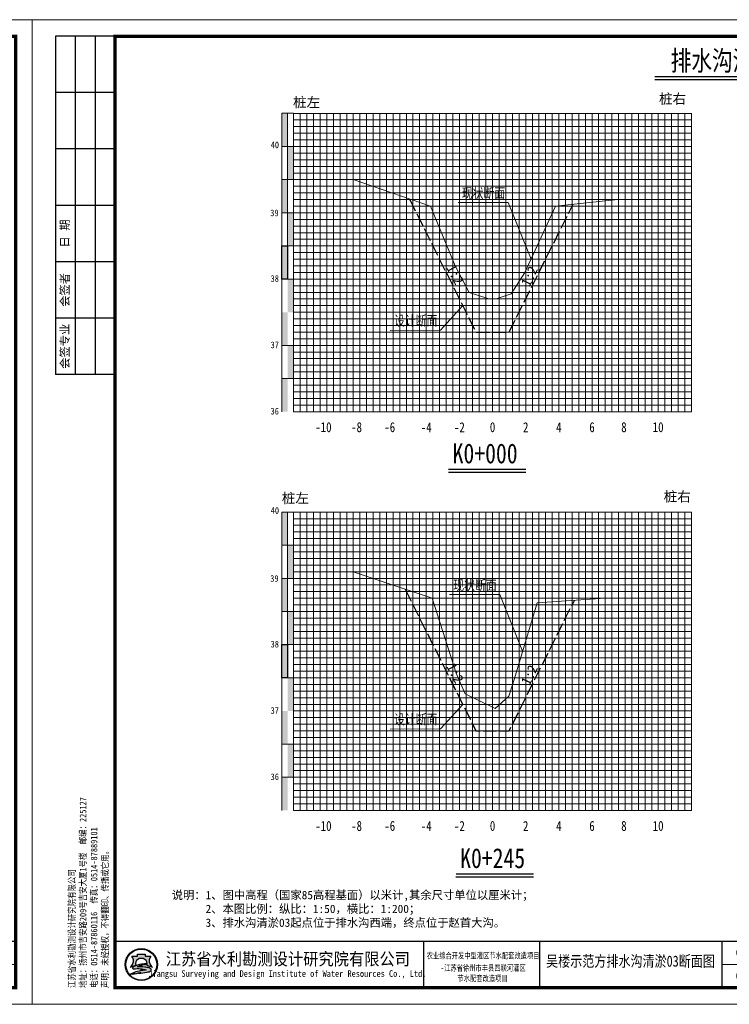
# Model space of a CAD drawing. Extents: x 464172 to 473094, y 3847158 to 3855433.
# Tile 67 of 98: x 470307 to 470521, y 3848345 to 3848642. Entities that reach past the tile are written whole.
import ezdxf
from ezdxf.enums import TextEntityAlignment as Align

# ---------------------------------------------------------------- set-up
doc = ezdxf.new("R2010")
doc.units = 0
doc.linetypes.add('4415', pattern=[5, 4, -1])
doc.layers.get('0').update_dxf_attribs({"linetype": 'CONTINUOUS'})
for name, color, linetype, lineweight in [('2', 61, 'CONTINUOUS', 30), ('3', 8, 'CONTINUOUS', 5), ('文字', 7, 'CONTINUOUS', 15)]:
    doc.layers.add(name, color=color, linetype=linetype, lineweight=lineweight)
for name, color, linetype in [('DIMTEX', 7, 'CONTINUOUS'), ('DMX', 1, 'CONTINUOUS'), ('断面', 7, 'CONTINUOUS')]:
    doc.layers.add(name, color=color, linetype=linetype)
doc.styles.add('-仿宋_GB2312', font='FangSong_GB2312.ttf')
doc.styles.add('LYJFS', font='times.ttf', dxfattribs={"width": 0.7})
doc.styles.add('STYLE2', font='txt', dxfattribs={"width": 0.8})
doc.styles.add('仿宋', font='FangSong_GB2312.ttf', dxfattribs={"width": 0.8})
doc.styles.add('仿宋体', font='FangSong_GB2312.ttf', dxfattribs={"width": 0.8})
doc.styles.add('宋体', font='txt')
doc.styles.add('等线体', font='simhei.ttf')

# ---------------------------------------------------------------- blocks, each defined once
blk = doc.blocks.new('TK')
h = blk.add_hatch(color=152)
h.dxf.hatch_style = 1
h.paths.add_polyline_path([(37.76634519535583, 12, 1), (28.08865389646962, 12, 1)])
h.paths.add_polyline_path([(37.60348109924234, 12, 1), (28.2515179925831, 12, 1)], flags=16)
h = blk.add_hatch(color=152)
h.dxf.hatch_style = 1
edge = h.paths.add_edge_path()
edge.add_arc((34.80941884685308, 9.57513306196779), 1.461698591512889, 43.31770961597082, 70.37003522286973)
edge.add_arc((33.42980450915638, 5.707128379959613), 5.568375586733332, 70.37003522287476, 84.52854590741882)
edge.add_arc((32.84297213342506, -0.4193509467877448), 11.72289597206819, 84.5285459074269, 95.17746754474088)
edge.add_arc((32.98455917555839, 9.871856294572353), 1.831337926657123, 111.7965680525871, 130.9174013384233, ccw=False)
edge.add_arc((34.88031159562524, 5.13131362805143), 6.936886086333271, 98.84274785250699, 111.79656805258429, ccw=False)
edge.add_arc((35.94667124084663, -1.723120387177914), 13.873772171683, 95.21036804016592, 98.84274785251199, ccw=False)
edge.add_ellipse((32.92749954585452, 12.29239219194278), major_axis=(-1.773815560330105, 0), ratio=0.8776980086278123, start_angle=172.6538623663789, end_angle=176.9129867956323)
edge.add_arc((34.51986391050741, 1.961408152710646), 10.24870363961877, 88.99992913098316, 98.52267106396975)
edge.add_arc((34.12653419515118, 4.586133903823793), 7.594670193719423, 98.5226710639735, 116.8491039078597)
edge.add_arc((31.25213164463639, 10.26438648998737), 1.230336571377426, 116.8491039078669, 139.2900683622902)
edge.add_arc((30.4676556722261, 10.93937889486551), 0.1954369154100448, 139.2900683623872, 263.050638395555)
edge.add_arc((30.65080526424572, 12.44199033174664), 1.70916902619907, 263.0506383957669, 272.136251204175)
edge.add_arc((31.81845295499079, -18.86063964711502), 29.61523112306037, 88.46268833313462, 92.13625120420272, ccw=False)
edge.add_arc((32.47617160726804, 5.646726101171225), 5.099041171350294, 68.07113774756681, 88.46268833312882, ccw=False)
edge.add_arc((36.58583429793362, -10.91731876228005), 21.4080615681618, 95.91294384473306, 98.79521578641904)
edge.add_arc((35.21854840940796, -2.080308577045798), 12.46590188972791, 98.79521578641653, 117.8496747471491)
edge.add_arc((93.71745628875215, -228.4932874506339), 245.9934265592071, 104.7703900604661, 105.15790668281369, ccw=False)
edge.add_line((31.00239690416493, 9.371353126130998), (30.1988762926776, 9.045501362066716))
edge.add_arc((51.56004769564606, -88.12407086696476), 99.48982566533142, 100.90627282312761, 102.39834375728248, ccw=False)
edge.add_line((32.73627937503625, 9.568770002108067), (32.12568198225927, 9.380185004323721))
edge.add_arc((29.81630978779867, 37.97211086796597), 28.68503833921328, 274.6177604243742, 279.6944367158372)
edge.add_arc((33.87653895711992, 14.20489681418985), 4.573507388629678, 279.694436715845, 287.6119267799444)
edge.add_arc((34.76080719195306, 11.41934212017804), 1.650966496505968, 287.6119267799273, 311.5140981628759)
edge.add_arc((35.67269695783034, 10.38914913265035), 0.2751610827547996, 311.5140981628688, 403.3177096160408)
edge = h.paths.add_edge_path()
edge.add_arc((37.34861352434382, 13.13700107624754), 2.066422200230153, 138.9741968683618, 204.1180883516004, ccw=False)
edge.add_line((35.78967558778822, 14.49339822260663), (34.09257231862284, 14.49339822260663))
edge.add_line((34.09257231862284, 14.49339822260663), (34.09257231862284, 15.08006279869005))
edge.add_line((34.09257231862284, 15.08006279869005), (31.76242677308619, 15.08006279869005))
edge.add_line((31.76242677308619, 15.08006279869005), (31.76242677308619, 14.49339822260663))
edge.add_line((31.76242677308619, 14.49339822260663), (30.06532350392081, 14.49339822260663))
edge.add_arc((28.50638556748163, 13.13700107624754), 2.066422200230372, -24.118088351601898, 41.0258031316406, ccw=False)
edge.add_arc((26.96985351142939, 13.82490731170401), 3.749914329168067, 314.34412131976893, 335.8819116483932, ccw=False)
edge.add_arc((28.92445619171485, 14.17747440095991), 3.106664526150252, 282.3877277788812, 290.1465811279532)
edge.add_arc((25.86021252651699, 22.52986678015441), 12.00340818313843, 290.1465811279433, 296.6495194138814)
edge.add_ellipse((32.92749954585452, 12.29239219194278), major_axis=(-1.773815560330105, 0), ratio=0.8776980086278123, start_angle=176.9129867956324, end_angle=378.37473811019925, ccw=False)
edge.add_ellipse((32.92749954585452, 12.29239219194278), major_axis=(-1.773815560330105, 0), ratio=0.8776980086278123, start_angle=172.653862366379, end_angle=176.9129867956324, ccw=False)
edge.add_ellipse((32.92749954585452, 12.29239219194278), major_axis=(-1.773815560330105, 0), ratio=0.8776980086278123, start_angle=161.6252618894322, end_angle=172.653862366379, ccw=False)
edge.add_arc((39.99478656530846, 22.52986678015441), 12.00340818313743, 243.3504805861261, 249.853418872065)
edge.add_arc((36.93054290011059, 14.17747440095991), 3.106664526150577, 249.8534188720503, 257.61227222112)
edge.add_arc((38.88514558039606, 13.82490731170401), 3.74991432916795, 204.1180883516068, 225.6558786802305, ccw=False)
at = {"lineweight": 0}
for p, q in [((0, 0), (0, 297)), ((0, 297), (420, 297)), ((420, 297), (420, 0)), ((415, 12), (208, 12)), ((420, 0), (0, 0))]:
    blk.add_line(p, q, dxfattribs=at)
for p, q in [((25, 292), (7, 292)), ((7, 292), (7, 190)), ((13, 292), (13, 190)), ((19, 292), (19, 190)), ((25, 275), (7, 275)), ((25, 258), (7, 258)), ((25, 241), (7, 241)), ((25, 224), (7, 224)), ((25, 207), (7, 207)), ((25, 190), (7, 190)), ((118, 19), (118, 5)), ((153, 19), (153, 5)), ((208, 19), (208, 5)), ((234, 19), (234, 5)), ((253, 19), (253, 5)), ((272, 19), (272, 5)), ((291, 19), (291, 5)), ((310, 19), (310, 5)), ((329, 19), (329, 5)), ((348, 19), (348, 5)), ((366, 19), (366, 5)), ((383, 12), (383, 5))]:
    blk.add_line(p, q)
at = {"lineweight": 0, "const_width": 1}
blk.add_lwpolyline([(25, 292), (415, 292), (415, 5), (25, 5)], close=True, dxfattribs=at)
at = {"lineweight": 0, "const_width": 0.4}
blk.add_lwpolyline([(415, 19), (25, 19)], dxfattribs=at)
at = {"color": 152}
for points in [[(31.24412181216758, 11.80161767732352, -0.02838203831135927), (29.99446309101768, 11.26089254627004, -0.03386732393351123), (29.59091690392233, 11.14313846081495, 0.09425397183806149), (30.39241989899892, 12.29262248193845, 0.2921547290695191), (30.06532350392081, 14.49339822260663), (31.76242677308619, 14.49339822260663), (31.76242677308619, 15.08006279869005), (34.09257231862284, 15.08006279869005), (34.09257231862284, 14.49339822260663), (35.78967558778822, 14.49339822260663, 0.29215472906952), (35.46257919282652, 12.29262248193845, 0.09425397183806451), (36.2640821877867, 11.14313846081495, -0.03386732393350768), (35.86053600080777, 11.26089254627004, -0.02838203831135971), (34.61087727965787, 11.80161767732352)], [(34.69874112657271, 12.20855064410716, 0.04157472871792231), (33.0009984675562, 12.09693843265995, 0.08013502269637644), (30.6964595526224, 11.36209164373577, 0.09823132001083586), (30.31951032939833, 11.06684867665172, 0.599439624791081), (30.44400935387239, 10.74537776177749, 0.03966424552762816), (30.71451621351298, 10.73400916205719, -0.01603031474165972), (32.61296833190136, 10.7439319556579, -0.08921046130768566), (34.38043466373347, 10.37684270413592, 0.01257694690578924), (33.31247064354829, 10.23900867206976, 0.08333285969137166), (29.39506013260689, 8.941746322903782, -0.001690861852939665), (31.00239690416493, 9.371353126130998), (30.1988762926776, 9.045501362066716, -0.006510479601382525), (32.73627937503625, 9.568770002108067), (32.12568198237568, 9.380185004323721, 0.02215480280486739), (34.64668864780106, 9.696699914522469, 0.03456031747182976), (35.26033732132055, 9.845760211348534, 0.1046726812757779), (35.85507491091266, 10.18311053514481, 0.4234638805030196), (35.87289335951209, 10.57792154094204, 0.1185893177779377), (35.30046801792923, 10.95188049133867, 0.06185687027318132), (33.96074808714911, 11.25013348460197, 0.04649815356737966), (31.78508714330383, 11.25571519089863, -0.08362449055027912), (32.30456102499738, 11.57226833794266, -0.05658197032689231), (33.81395195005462, 11.9857476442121, -0.01585057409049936), (34.68675527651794, 12.09332510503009)]]:
    blk.add_lwpolyline(points, format="xyb", dxfattribs=at)
for radius in [4.838845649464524, 4.675981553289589]:
    blk.add_circle((32.92749954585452, 12), radius, dxfattribs=at)
blk.add_arc((34.88031159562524, 5.13131362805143), 6.936886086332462, 98.84274785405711, 111.7965680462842, dxfattribs=at)
for start_param, end_param in [(2.820892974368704, 6.603884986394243), (3.013378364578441, 3.087714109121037)]:
    blk.add_ellipse((32.92749954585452, 12.29239219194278), major_axis=(-1.773815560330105, 0), ratio=0.8776980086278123, start_param=start_param, end_param=end_param, dxfattribs=at)
at = {"style": '宋体'}
for s, height, width, p in [('江苏省水利勘测设计研究院有限公司', 3.75, 0.9, (77.12731924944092, 13.75084589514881)), ('农业综合开发中型灌区节水配套改造项目', 1.8, 0.75, (136, 14.74047347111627)), ('-江苏省徐州市丰县四联河灌区', 1.8, 0.75, (136, 11.02926161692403)), ('Jiangsu Surveying and Design Institute of Water Resources Co., Ltd.', 2, 0.8, (76.9551912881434, 9.01340379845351)), ('节水配套改造项目', 1.8, 0.75, (135.8399052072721, 7.880905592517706))]:
    blk.add_text(s, height=height, dxfattribs=dict(at, width=width)).set_placement(p, align=Align.MIDDLE)
at = {"style": 'LYJFS'}
for s, p in [('（阶段）', (216.8339300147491, 15.5)), ('（专业）', (216.8339300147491, 8.5))]:
    blk.add_text(s, height=2.5, dxfattribs=at).set_placement(p, align=Align.MIDDLE_CENTER)
at = {"style": '仿宋'}
blk.add_text('2018.05', height=2.5, dxfattribs=at).set_placement((357, 8.5), align=Align.MIDDLE)
at = {"rotation": 90}
for s, insert, char_height, attachment_point, style in [('日 期', (10, 232.5), 2.5, 5, '宋体'), ('会签者', (10, 215.5), 2.5, 5, '宋体'), ('会签专业', (10, 198.5), 2.5, 5, '宋体'), ('江苏省水利勘测设计研究院有限公司\\P地址：扬州市吉安路209号吉安大厦1号楼  邮编：225127\\P电话：0514-87860116  传真：0514-87889101\\P声明：未经授权，不得翻印、传播或它用。', (23.29513194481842, 4.918324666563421), 2, 7, '仿宋')]:
    blk.add_mtext(s, dxfattribs=dict(at, insert=insert, char_height=char_height, attachment_point=attachment_point, style=style))
at = {"char_height": 2.5, "attachment_point": 5, "style": '宋体'}
for s, insert in [('设计', (227.4021536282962, 15.5)), ('批 准', (243.5, 15.5)), ('核 定', (262.4375, 15.47222222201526)), ('审 查', (281.4305555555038, 15.47328627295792)), ('校 核', (300.4652777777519, 15.54328155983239)), ('设 计', (319.4722222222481, 15.59333057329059)), ('制 图', (338.4166666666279, 15.4779241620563)), ('日 期', (357, 15.5)), ('甲级设计证书编号A132012666', (390.5, 15.5)), ('部分', (227.4021536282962, 8.5)), ('图 号', (374.5, 8.5))]:
    blk.add_mtext(s, dxfattribs=dict(at, insert=insert))

msp = doc.modelspace()

# ---------------------------------------------------------------- hatches: boundary and pattern name
at = {"linetype": 'Continuous'}
for points in [[(470386.4011661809, 3848614.187775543), (470388.201166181, 3848614.187775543), (470388.201166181, 3848604.187775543), (470386.4011661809, 3848604.187775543)], [(470388.201166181, 3848604.187775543), (470390.001166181, 3848604.187775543), (470390.001166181, 3848594.187775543), (470388.201166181, 3848594.187775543)], [(470386.4011661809, 3848594.187775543), (470388.201166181, 3848594.187775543), (470388.201166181, 3848584.187775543), (470386.4011661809, 3848584.187775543)], [(470388.201166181, 3848584.187775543), (470390.001166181, 3848584.187775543), (470390.001166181, 3848574.187775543), (470388.201166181, 3848574.187775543)], [(470386.4011661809, 3848574.187775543), (470388.201166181, 3848574.187775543), (470388.201166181, 3848564.187775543), (470386.4011661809, 3848564.187775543)], [(470388.201166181, 3848564.187775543), (470390.001166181, 3848564.187775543), (470390.001166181, 3848554.187775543), (470388.201166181, 3848554.187775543)], [(470386.4011661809, 3848554.187775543), (470388.201166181, 3848554.187775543), (470388.201166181, 3848544.187775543), (470386.4011661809, 3848544.187775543)], [(470388.2075269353, 3848544.212500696), (470390.0075269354, 3848544.212500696), (470390.0075269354, 3848534.212500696), (470388.2075269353, 3848534.212500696)], [(470386.4011661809, 3848534.183711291), (470388.201166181, 3848534.183711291), (470388.201166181, 3848524.183711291), (470386.4011661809, 3848524.183711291)], [(470386.4011661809, 3848493.908449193), (470388.201166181, 3848493.908449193), (470388.201166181, 3848483.908449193), (470386.4011661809, 3848483.908449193)], [(470388.201166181, 3848483.908449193), (470390.001166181, 3848483.908449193), (470390.001166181, 3848473.908449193), (470388.201166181, 3848473.908449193)], [(470386.4011661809, 3848473.908449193), (470388.201166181, 3848473.908449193), (470388.201166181, 3848463.908449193), (470386.4011661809, 3848463.908449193)], [(470388.201166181, 3848463.908449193), (470390.001166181, 3848463.908449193), (470390.001166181, 3848453.908449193), (470388.201166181, 3848453.908449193)], [(470386.4011661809, 3848453.908449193), (470388.201166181, 3848453.908449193), (470388.201166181, 3848443.908449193), (470386.4011661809, 3848443.908449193)], [(470388.201166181, 3848443.908449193), (470390.001166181, 3848443.908449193), (470390.001166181, 3848433.908449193), (470388.201166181, 3848433.908449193)], [(470386.4011661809, 3848433.908449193), (470388.201166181, 3848433.908449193), (470388.201166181, 3848423.908449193), (470386.4011661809, 3848423.908449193)], [(470388.2075269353, 3848423.933174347), (470390.0075269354, 3848423.933174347), (470390.0075269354, 3848413.933174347), (470388.2075269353, 3848413.933174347)], [(470386.4011661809, 3848413.904384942), (470388.201166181, 3848413.904384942), (470388.201166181, 3848403.904384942), (470386.4011661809, 3848403.904384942)]]:
    msp.add_hatch(color=7, dxfattribs=at).paths.add_polyline_path(points)

# ---------------------------------------------------------------- linework, layer by layer
at = {"color": 1, "linetype": '4415', "lineweight": 30, "flags": 128}
for points in [[(470424.900632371, 3848588.388843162), (470445.0011661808, 3848548.187775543), (470455.0011661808, 3848548.187775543), (470474.2828593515, 3848586.751161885)], [(470423.6313365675, 3848470.64810842), (470445.0011661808, 3848427.908449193), (470455.0011661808, 3848427.908449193), (470474.6824788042, 3848467.27107444)]]:
    msp.add_lwpolyline(points, dxfattribs=at)
at = {"linetype": 'Continuous', "lineweight": 20, "flags": 128}
for points in [[(470461.613856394, 3848570.187775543), (470454.7302777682, 3848587.299298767), (470439.5788880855, 3848587.272986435)], [(470441.0033298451, 3848556.183448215), (470434.2547611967, 3848548.753533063), (470419.103371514, 3848548.727220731)], [(470459.0386682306, 3848451.908449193), (470452.1550896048, 3848469.019972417), (470437.0036999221, 3848468.993660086)], [(470441.0033298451, 3848435.904121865), (470434.2547611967, 3848428.474206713), (470419.103371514, 3848428.447894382)]]:
    msp.add_lwpolyline(points, dxfattribs=at)
at = {"linetype": 'Continuous', "flags": 128}
for points in [[(470386.4011661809, 3848574.187775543), (470388.201166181, 3848574.187775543), (470388.201166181, 3848564.187775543), (470386.4011661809, 3848564.187775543)], [(470386.4011661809, 3848453.908449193), (470388.201166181, 3848453.908449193), (470388.201166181, 3848443.908449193), (470386.4011661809, 3848443.908449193)]]:
    msp.add_lwpolyline(points, close=True, dxfattribs=at)
at = {"layer": '2', "color": 7, "lineweight": 15}
for points in [[(470390.0011661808, 3848614.121675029), (470510.0011661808, 3848614.121675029)], [(470400.0011661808, 3848614.187775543), (470400.0011661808, 3848524.187775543)], [(470410.0011661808, 3848614.187775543), (470410.0011661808, 3848524.187775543)], [(470420.0011661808, 3848614.187775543), (470420.0011661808, 3848524.187775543)], [(470430.0011661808, 3848614.187775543), (470430.0011661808, 3848524.187775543)], [(470460.0011661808, 3848614.187775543), (470460.0011661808, 3848524.187775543)], [(470470.0011661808, 3848614.187775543), (470470.0011661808, 3848524.187775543)], [(470480.0011661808, 3848614.187775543), (470480.0011661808, 3848524.187775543)], [(470490.0011661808, 3848614.187775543), (470490.0011661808, 3848524.187775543)], [(470500.0011661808, 3848614.187775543), (470500.0011661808, 3848524.187775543)], [(470510.0011661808, 3848614.187775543), (470510.0011661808, 3848524.187775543)], [(470390.0011661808, 3848604.187775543), (470510.0011661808, 3848604.187775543)], [(470390.0011661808, 3848594.187775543), (470510.0011661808, 3848594.187775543)], [(470390.0011661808, 3848584.187775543), (470510.0011661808, 3848584.187775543)], [(470390.0011661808, 3848574.187775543), (470510.0011661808, 3848574.187775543)], [(470390.0011661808, 3848554.187775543), (470510.0011661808, 3848554.187775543)], [(470390.0011661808, 3848524.187775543), (470510.0011661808, 3848524.187775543)], [(470390.0011661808, 3848493.84234868), (470510.0011661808, 3848493.84234868)], [(470400.0011661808, 3848493.908449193), (470400.0011661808, 3848403.908449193)], [(470410.0011661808, 3848493.908449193), (470410.0011661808, 3848403.908449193)], [(470420.0011661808, 3848493.908449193), (470420.0011661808, 3848403.908449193)], [(470430.0011661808, 3848493.908449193), (470430.0011661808, 3848403.908449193)], [(470460.0011661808, 3848493.908449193), (470460.0011661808, 3848403.908449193)], [(470470.0011661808, 3848493.908449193), (470470.0011661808, 3848403.908449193)], [(470480.0011661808, 3848493.908449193), (470480.0011661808, 3848403.908449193)], [(470490.0011661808, 3848493.908449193), (470490.0011661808, 3848403.908449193)], [(470500.0011661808, 3848493.908449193), (470500.0011661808, 3848403.908449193)], [(470510.0011661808, 3848493.908449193), (470510.0011661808, 3848403.908449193)], [(470390.0011661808, 3848483.908449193), (470510.0011661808, 3848483.908449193)], [(470390.0011661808, 3848473.908449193), (470510.0011661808, 3848473.908449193)], [(470390.0011661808, 3848463.908449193), (470510.0011661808, 3848463.908449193)], [(470390.0011661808, 3848453.908449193), (470510.0011661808, 3848453.908449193)], [(470390.0011661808, 3848433.908449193), (470510.0011661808, 3848433.908449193)], [(470390.0011661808, 3848403.908449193), (470510.0011661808, 3848403.908449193)]]:
    msp.add_lwpolyline(points, dxfattribs=at)
at = {"layer": '2', "color": 3, "lineweight": 15}
for points in [[(470450.0011661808, 3848614.187775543), (470450.0011661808, 3848524.187775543)], [(470450.0011661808, 3848493.908449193), (470450.0011661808, 3848403.908449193)]]:
    msp.add_lwpolyline(points, dxfattribs=at)
at = {"layer": '2', "color": 7, "lineweight": 15, "flags": 128}
for points in [[(470390.0011661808, 3848564.187775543), (470510.0011661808, 3848564.187775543)], [(470390.0011661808, 3848443.908449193), (470510.0011661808, 3848443.908449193)]]:
    msp.add_lwpolyline(points, dxfattribs=at)
at = {"layer": '2', "color": 0, "lineweight": 15}
for points in [[(470390.0011661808, 3848544.187775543), (470510.0011661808, 3848544.187775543)], [(470390.0011661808, 3848534.187775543), (470510.0011661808, 3848534.187775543)], [(470390.0011661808, 3848423.908449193), (470510.0011661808, 3848423.908449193)], [(470390.0011661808, 3848413.908449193), (470510.0011661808, 3848413.908449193)]]:
    msp.add_lwpolyline(points, dxfattribs=at)
at = {"layer": '3', "lineweight": 5}
for points in [[(470390.0011661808, 3848612.187775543), (470510.0011661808, 3848612.187775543)], [(470392.0011661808, 3848614.187775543), (470392.0011661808, 3848524.187775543)], [(470394.0011661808, 3848614.187775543), (470394.0011661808, 3848524.187775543)], [(470396.0011661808, 3848614.187775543), (470396.0011661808, 3848524.187775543)], [(470398.0011661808, 3848614.187775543), (470398.0011661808, 3848524.187775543)], [(470402.0011661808, 3848614.187775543), (470402.0011661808, 3848524.187775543)], [(470404.0011661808, 3848614.187775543), (470404.0011661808, 3848524.187775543)], [(470406.0011661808, 3848614.187775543), (470406.0011661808, 3848524.187775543)], [(470408.0011661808, 3848614.187775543), (470408.0011661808, 3848524.187775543)], [(470412.0011661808, 3848614.187775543), (470412.0011661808, 3848524.187775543)], [(470414.0011661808, 3848614.187775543), (470414.0011661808, 3848524.187775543)], [(470416.0011661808, 3848614.187775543), (470416.0011661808, 3848524.187775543)], [(470418.0011661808, 3848614.187775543), (470418.0011661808, 3848524.187775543)], [(470422.0011661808, 3848614.187775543), (470422.0011661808, 3848524.187775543)], [(470424.0011661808, 3848614.187775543), (470424.0011661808, 3848524.187775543)], [(470426.0011661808, 3848614.187775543), (470426.0011661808, 3848524.187775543)], [(470428.0011661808, 3848614.187775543), (470428.0011661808, 3848524.187775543)], [(470432.0011661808, 3848614.187775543), (470432.0011661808, 3848524.187775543)], [(470434.0011661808, 3848614.187775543), (470434.0011661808, 3848524.187775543)], [(470436.0011661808, 3848614.187775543), (470436.0011661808, 3848524.187775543)], [(470438.0011661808, 3848614.187775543), (470438.0011661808, 3848524.187775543)], [(470442.0011661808, 3848614.187775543), (470442.0011661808, 3848524.187775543)], [(470444.0011661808, 3848614.187775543), (470444.0011661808, 3848524.187775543)], [(470446.0011661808, 3848614.187775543), (470446.0011661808, 3848524.187775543)], [(470448.0011661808, 3848614.187775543), (470448.0011661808, 3848524.187775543)], [(470452.0011661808, 3848614.187775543), (470452.0011661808, 3848524.187775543)], [(470454.0011661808, 3848614.187775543), (470454.0011661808, 3848524.187775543)], [(470456.0011661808, 3848614.187775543), (470456.0011661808, 3848524.187775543)], [(470458.0011661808, 3848614.187775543), (470458.0011661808, 3848524.187775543)], [(470462.0011661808, 3848614.187775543), (470462.0011661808, 3848524.187775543)], [(470464.0011661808, 3848614.187775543), (470464.0011661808, 3848524.187775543)], [(470466.0011661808, 3848614.187775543), (470466.0011661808, 3848524.187775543)], [(470468.0011661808, 3848614.187775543), (470468.0011661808, 3848524.187775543)], [(470472.0011661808, 3848614.187775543), (470472.0011661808, 3848524.187775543)], [(470474.0011661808, 3848614.187775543), (470474.0011661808, 3848524.187775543)], [(470476.0011661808, 3848614.187775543), (470476.0011661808, 3848524.187775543)], [(470478.0011661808, 3848614.187775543), (470478.0011661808, 3848524.187775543)], [(470482.0011661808, 3848614.187775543), (470482.0011661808, 3848524.187775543)], [(470484.0011661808, 3848614.187775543), (470484.0011661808, 3848524.187775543)], [(470486.0011661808, 3848614.187775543), (470486.0011661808, 3848524.187775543)], [(470488.0011661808, 3848614.187775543), (470488.0011661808, 3848524.187775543)], [(470492.0011661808, 3848614.187775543), (470492.0011661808, 3848524.187775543)], [(470494.0011661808, 3848614.187775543), (470494.0011661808, 3848524.187775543)], [(470496.0011661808, 3848614.187775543), (470496.0011661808, 3848524.187775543)], [(470498.0011661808, 3848614.187775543), (470498.0011661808, 3848524.187775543)], [(470502.0011661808, 3848614.187775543), (470502.0011661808, 3848524.187775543)], [(470504.0011661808, 3848614.187775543), (470504.0011661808, 3848524.187775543)], [(470506.0011661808, 3848614.187775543), (470506.0011661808, 3848524.187775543)], [(470508.0011661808, 3848614.187775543), (470508.0011661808, 3848524.187775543)], [(470390.0011661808, 3848610.187775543), (470510.0011661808, 3848610.187775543)], [(470390.0011661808, 3848608.187775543), (470510.0011661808, 3848608.187775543)], [(470390.0011661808, 3848606.187775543), (470510.0011661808, 3848606.187775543)], [(470390.0011661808, 3848602.187775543), (470510.0011661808, 3848602.187775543)], [(470390.0011661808, 3848600.187775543), (470510.0011661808, 3848600.187775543)], [(470390.0011661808, 3848598.187775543), (470510.0011661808, 3848598.187775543)], [(470390.0011661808, 3848596.187775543), (470510.0011661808, 3848596.187775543)], [(470390.0011661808, 3848592.187775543), (470510.0011661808, 3848592.187775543)], [(470390.0011661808, 3848590.187775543), (470510.0011661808, 3848590.187775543)], [(470390.0011661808, 3848588.187775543), (470510.0011661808, 3848588.187775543)], [(470390.0011661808, 3848586.187775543), (470510.0011661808, 3848586.187775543)], [(470390.0011661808, 3848582.187775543), (470510.0011661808, 3848582.187775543)], [(470390.0011661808, 3848580.187775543), (470510.0011661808, 3848580.187775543)], [(470390.0011661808, 3848578.187775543), (470510.0011661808, 3848578.187775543)], [(470390.0011661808, 3848576.187775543), (470510.0011661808, 3848576.187775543)], [(470390.0011661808, 3848572.187775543), (470510.0011661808, 3848572.187775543)], [(470390.0011661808, 3848570.187775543), (470510.0011661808, 3848570.187775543)], [(470390.0011661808, 3848568.187775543), (470510.0011661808, 3848568.187775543)], [(470390.0011661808, 3848566.187775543), (470510.0011661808, 3848566.187775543)], [(470390.0011661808, 3848562.187775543), (470510.0011661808, 3848562.187775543)], [(470390.0011661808, 3848560.187775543), (470510.0011661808, 3848560.187775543)], [(470390.0011661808, 3848558.187775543), (470510.0011661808, 3848558.187775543)], [(470390.0011661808, 3848556.187775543), (470510.0011661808, 3848556.187775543)], [(470390.0011661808, 3848552.187775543), (470510.0011661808, 3848552.187775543)], [(470390.0011661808, 3848550.187775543), (470510.0011661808, 3848550.187775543)], [(470390.0011661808, 3848548.187775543), (470510.0011661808, 3848548.187775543)], [(470390.0011661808, 3848546.187775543), (470510.0011661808, 3848546.187775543)], [(470390.0011661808, 3848542.187775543), (470510.0011661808, 3848542.187775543)], [(470390.0011661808, 3848540.187775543), (470510.0011661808, 3848540.187775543)], [(470390.0011661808, 3848538.187775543), (470510.0011661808, 3848538.187775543)], [(470390.0011661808, 3848536.187775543), (470510.0011661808, 3848536.187775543)], [(470390.0011661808, 3848532.187775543), (470510.0011661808, 3848532.187775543)], [(470390.0011661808, 3848530.187775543), (470510.0011661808, 3848530.187775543)], [(470390.0011661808, 3848528.187775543), (470510.0011661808, 3848528.187775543)], [(470390.0011661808, 3848526.187775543), (470510.0011661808, 3848526.187775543)], [(470392.0011661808, 3848493.908449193), (470392.0011661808, 3848403.908449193)], [(470394.0011661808, 3848493.908449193), (470394.0011661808, 3848403.908449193)], [(470396.0011661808, 3848493.908449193), (470396.0011661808, 3848403.908449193)], [(470398.0011661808, 3848493.908449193), (470398.0011661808, 3848403.908449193)], [(470402.0011661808, 3848493.908449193), (470402.0011661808, 3848403.908449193)], [(470404.0011661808, 3848493.908449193), (470404.0011661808, 3848403.908449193)], [(470406.0011661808, 3848493.908449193), (470406.0011661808, 3848403.908449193)], [(470408.0011661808, 3848493.908449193), (470408.0011661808, 3848403.908449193)], [(470412.0011661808, 3848493.908449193), (470412.0011661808, 3848403.908449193)], [(470414.0011661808, 3848493.908449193), (470414.0011661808, 3848403.908449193)], [(470416.0011661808, 3848493.908449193), (470416.0011661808, 3848403.908449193)], [(470418.0011661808, 3848493.908449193), (470418.0011661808, 3848403.908449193)], [(470422.0011661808, 3848493.908449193), (470422.0011661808, 3848403.908449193)], [(470424.0011661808, 3848493.908449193), (470424.0011661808, 3848403.908449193)], [(470426.0011661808, 3848493.908449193), (470426.0011661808, 3848403.908449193)], [(470428.0011661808, 3848493.908449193), (470428.0011661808, 3848403.908449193)], [(470432.0011661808, 3848493.908449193), (470432.0011661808, 3848403.908449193)], [(470434.0011661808, 3848493.908449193), (470434.0011661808, 3848403.908449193)], [(470436.0011661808, 3848493.908449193), (470436.0011661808, 3848403.908449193)], [(470438.0011661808, 3848493.908449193), (470438.0011661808, 3848403.908449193)], [(470442.0011661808, 3848493.908449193), (470442.0011661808, 3848403.908449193)], [(470444.0011661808, 3848493.908449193), (470444.0011661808, 3848403.908449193)], [(470446.0011661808, 3848493.908449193), (470446.0011661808, 3848403.908449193)], [(470448.0011661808, 3848493.908449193), (470448.0011661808, 3848403.908449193)], [(470452.0011661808, 3848493.908449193), (470452.0011661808, 3848403.908449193)], [(470454.0011661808, 3848493.908449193), (470454.0011661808, 3848403.908449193)], [(470456.0011661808, 3848493.908449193), (470456.0011661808, 3848403.908449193)], [(470458.0011661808, 3848493.908449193), (470458.0011661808, 3848403.908449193)], [(470462.0011661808, 3848493.908449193), (470462.0011661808, 3848403.908449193)], [(470464.0011661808, 3848493.908449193), (470464.0011661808, 3848403.908449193)], [(470466.0011661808, 3848493.908449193), (470466.0011661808, 3848403.908449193)], [(470468.0011661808, 3848493.908449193), (470468.0011661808, 3848403.908449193)], [(470472.0011661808, 3848493.908449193), (470472.0011661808, 3848403.908449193)], [(470474.0011661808, 3848493.908449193), (470474.0011661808, 3848403.908449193)], [(470476.0011661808, 3848493.908449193), (470476.0011661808, 3848403.908449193)], [(470478.0011661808, 3848493.908449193), (470478.0011661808, 3848403.908449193)], [(470482.0011661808, 3848493.908449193), (470482.0011661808, 3848403.908449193)], [(470484.0011661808, 3848493.908449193), (470484.0011661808, 3848403.908449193)], [(470486.0011661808, 3848493.908449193), (470486.0011661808, 3848403.908449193)], [(470488.0011661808, 3848493.908449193), (470488.0011661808, 3848403.908449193)], [(470492.0011661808, 3848493.908449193), (470492.0011661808, 3848403.908449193)], [(470494.0011661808, 3848493.908449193), (470494.0011661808, 3848403.908449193)], [(470496.0011661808, 3848493.908449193), (470496.0011661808, 3848403.908449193)], [(470498.0011661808, 3848493.908449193), (470498.0011661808, 3848403.908449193)], [(470502.0011661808, 3848493.908449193), (470502.0011661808, 3848403.908449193)], [(470504.0011661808, 3848493.908449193), (470504.0011661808, 3848403.908449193)], [(470506.0011661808, 3848493.908449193), (470506.0011661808, 3848403.908449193)], [(470508.0011661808, 3848493.908449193), (470508.0011661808, 3848403.908449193)], [(470390.0011661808, 3848491.908449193), (470510.0011661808, 3848491.908449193)], [(470390.0011661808, 3848489.908449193), (470510.0011661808, 3848489.908449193)], [(470390.0011661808, 3848487.908449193), (470510.0011661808, 3848487.908449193)], [(470390.0011661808, 3848485.908449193), (470510.0011661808, 3848485.908449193)], [(470390.0011661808, 3848481.908449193), (470510.0011661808, 3848481.908449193)], [(470390.0011661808, 3848479.908449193), (470510.0011661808, 3848479.908449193)], [(470390.0011661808, 3848477.908449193), (470510.0011661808, 3848477.908449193)], [(470390.0011661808, 3848475.908449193), (470510.0011661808, 3848475.908449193)], [(470390.0011661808, 3848471.908449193), (470510.0011661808, 3848471.908449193)], [(470390.0011661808, 3848469.908449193), (470510.0011661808, 3848469.908449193)], [(470390.0011661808, 3848467.908449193), (470510.0011661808, 3848467.908449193)], [(470390.0011661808, 3848465.908449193), (470510.0011661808, 3848465.908449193)], [(470390.0011661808, 3848461.908449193), (470510.0011661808, 3848461.908449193)], [(470390.0011661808, 3848459.908449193), (470510.0011661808, 3848459.908449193)], [(470390.0011661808, 3848457.908449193), (470510.0011661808, 3848457.908449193)], [(470390.0011661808, 3848455.908449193), (470510.0011661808, 3848455.908449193)], [(470390.0011661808, 3848451.908449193), (470510.0011661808, 3848451.908449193)], [(470390.0011661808, 3848449.908449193), (470510.0011661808, 3848449.908449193)], [(470390.0011661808, 3848447.908449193), (470510.0011661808, 3848447.908449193)], [(470390.0011661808, 3848445.908449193), (470510.0011661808, 3848445.908449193)], [(470390.0011661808, 3848441.908449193), (470510.0011661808, 3848441.908449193)], [(470390.0011661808, 3848439.908449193), (470510.0011661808, 3848439.908449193)], [(470390.0011661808, 3848437.908449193), (470510.0011661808, 3848437.908449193)], [(470390.0011661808, 3848435.908449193), (470510.0011661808, 3848435.908449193)], [(470390.0011661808, 3848431.908449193), (470510.0011661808, 3848431.908449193)], [(470390.0011661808, 3848429.908449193), (470510.0011661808, 3848429.908449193)], [(470390.0011661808, 3848427.908449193), (470510.0011661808, 3848427.908449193)], [(470390.0011661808, 3848425.908449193), (470510.0011661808, 3848425.908449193)], [(470390.0011661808, 3848421.908449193), (470510.0011661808, 3848421.908449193)], [(470390.0011661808, 3848419.908449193), (470510.0011661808, 3848419.908449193)], [(470390.0011661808, 3848417.908449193), (470510.0011661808, 3848417.908449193)], [(470390.0011661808, 3848415.908449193), (470510.0011661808, 3848415.908449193)], [(470390.0011661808, 3848411.908449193), (470510.0011661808, 3848411.908449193)], [(470390.0011661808, 3848409.908449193), (470510.0011661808, 3848409.908449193)], [(470390.0011661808, 3848407.908449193), (470510.0011661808, 3848407.908449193)], [(470390.0011661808, 3848405.908449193), (470510.0011661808, 3848405.908449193)]]:
    msp.add_lwpolyline(points, dxfattribs=at)
at = {"layer": '3', "color": 0, "lineweight": 5}
for points in [[(470440.0011661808, 3848614.187775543), (470440.0011661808, 3848524.187775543)], [(470386.4011661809, 3848544.187775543), (470510.0011661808, 3848544.187775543)], [(470386.4011661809, 3848534.187775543), (470510.0011661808, 3848534.187775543)], [(470440.0011661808, 3848493.908449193), (470440.0011661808, 3848403.908449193)], [(470386.4011661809, 3848423.908449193), (470510.0011661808, 3848423.908449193)], [(470386.4011661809, 3848413.908449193), (470510.0011661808, 3848413.908449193)]]:
    msp.add_lwpolyline(points, dxfattribs=at)
at = {"layer": 'DIMTEX', "linetype": 'Continuous'}
for p, q in [((470498.9426187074, 3848624.385697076), (470570.2342938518, 3848624.385697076)), ((470436.6984346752, 3848505.910115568), (470460.0435199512, 3848505.910115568)), ((470438.9721544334, 3848383.823228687), (470462.3172397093, 3848383.823228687))]:
    msp.add_line(p, q, dxfattribs=at)
at = {"layer": 'DIMTEX', "color": 1, "linetype": 'Continuous'}
for p, q in [((470498.9631115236, 3848625.348139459), (470570.2342938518, 3848625.348139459)), ((470436.7189264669, 3848506.872509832), (470460.0435199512, 3848506.872509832)), ((470438.992646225, 3848384.78562295), (470462.3172397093, 3848384.78562295))]:
    msp.add_line(p, q, dxfattribs=at)
at = {"layer": 'DMX', "color": 7, "linetype": 'Continuous', "lineweight": 15, "flags": 128}
for points in [[(470408.0011661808, 3848594.187775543), (470431.3150661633, 3848586.187775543), (470438.7687739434, 3848568.187775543), (470442.9687739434, 3848560.187775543), (470442.9687739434, 3848560.187775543), (470448.5687739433, 3848558.28771817), (470448.5687739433, 3848558.28771817), (470450.0011661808, 3848558.187775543), (470451.3687739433, 3848558.357017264), (470455.5687739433, 3848559.730085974), (470455.5687739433, 3848559.730085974), (470459.7687739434, 3848566.187775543), (470468.9941861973, 3848586.187775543), (470487.7687739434, 3848588.187775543)], [(470408.0011661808, 3848475.908449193), (470431.7880782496, 3848467.90295339), (470439.0107395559, 3848445.270691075), (470441.7060535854, 3848439.084641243), (470450.7653905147, 3848434.688978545), (470454.9549018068, 3848438.409260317), (470456.583475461, 3848443.725294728), (470463.4167305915, 3848466.500525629), (470484.0011661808, 3848467.908449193)]]:
    msp.add_lwpolyline(points, dxfattribs=at)
at = {"layer": '断面', "color": 3, "lineweight": 15}
for points in [[(470390.0011661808, 3848614.187775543), (470386.4011661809, 3848614.187775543)], [(470386.4011661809, 3848614.187775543), (470386.4011661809, 3848524.187775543)], [(470388.201166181, 3848614.187775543), (470388.201166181, 3848564.187775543)], [(470390.0011661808, 3848614.187775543), (470390.0011661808, 3848524.187775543)], [(470390.0011661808, 3848604.187775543), (470386.4011661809, 3848604.187775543)], [(470390.0011661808, 3848594.187775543), (470386.4011661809, 3848594.187775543)], [(470390.0011661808, 3848584.187775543), (470386.4011661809, 3848584.187775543)], [(470390.0011661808, 3848574.187775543), (470386.4011661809, 3848574.187775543)], [(470386.4011661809, 3848564.187775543), (470390.0011661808, 3848564.187775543)], [(470390.0011661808, 3848493.908449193), (470386.4011661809, 3848493.908449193)], [(470386.4011661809, 3848493.908449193), (470386.4011661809, 3848403.908449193)], [(470388.201166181, 3848493.908449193), (470388.201166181, 3848443.908449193)], [(470390.0011661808, 3848493.908449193), (470390.0011661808, 3848403.908449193)], [(470390.0011661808, 3848483.908449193), (470386.4011661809, 3848483.908449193)], [(470390.0011661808, 3848473.908449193), (470386.4011661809, 3848473.908449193)], [(470390.0011661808, 3848463.908449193), (470386.4011661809, 3848463.908449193)], [(470390.0011661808, 3848453.908449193), (470386.4011661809, 3848453.908449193)], [(470386.4011661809, 3848443.908449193), (470390.0011661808, 3848443.908449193)]]:
    msp.add_lwpolyline(points, dxfattribs=at)
at = {"layer": '断面', "color": 7, "lineweight": 15}
for points in [[(470390.0011661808, 3848564.187775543), (470510.0011661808, 3848564.187775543)], [(470390.0011661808, 3848443.908449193), (470510.0011661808, 3848443.908449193)]]:
    msp.add_lwpolyline(points, dxfattribs=at)

# ---------------------------------------------------------------- block references
at = {"layer": '断面', "xscale": 1.000049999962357, "yscale": 1.000049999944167, "zscale": 1.000049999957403}
for p in [(469891.1112055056, 3848345.41962622), (470311.1322054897, 3848345.41962622)]:
    msp.add_blockref('TK', p, dxfattribs=at)

# ---------------------------------------------------------------- texts
at = {"style": '等线体'}
for s, p in [('桩右', (470500.2028709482, 3848617.067406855)), ('桩左', (470389.8279468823, 3848616.023225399)), ('桩左', (470386.4288873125, 3848496.606526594)), ('桩右', (470501.6129211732, 3848497.098942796))]:
    msp.add_text(s, height=3, dxfattribs=at).set_placement(p)
at = {"linetype": 'Continuous', "char_height": 3, "width": 37.93252298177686, "attachment_point": 1, "style": '仿宋体'}
for s, insert in [('现状断面', (470440.7177425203, 3848591.647937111)), ('设计断面', (470420.2780828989, 3848553.155644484)), ('现状断面', (470438.1425543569, 3848473.368610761)), ('设计断面', (470420.2780828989, 3848432.876318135))]:
    msp.add_mtext(s, dxfattribs=dict(at, insert=insert))
at = {"insert": (470353.2284549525, 3848379.623104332), "char_height": 2.5, "attachment_point": 1, "style": '仿宋体'}
msp.add_mtext('{\\W1;说明：1、图中高程（国家85高程基面）以米计,其余尺寸单位以厘米计；\\P      2、本图比例：纵比：1:50，横比：1:200；\\P      3、排水沟清淤03起点位于排水沟西端，终点位于赵首大沟。 }', dxfattribs=at)
at = {"layer": 'DIMTEX', "linetype": 'Continuous', "style": 'STYLE2', "width": 0.8}
for s, height, p in [('排水沟清淤03断面图', 6.000299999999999, (470503.7180950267, 3848627.073859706)), ('K0+000', 6, (470437.9651340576, 3848508.598143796)), ('K0+245', 6, (470440.2388538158, 3848386.511256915))]:
    msp.add_text(s, height=height, dxfattribs=at).set_placement(p)
at = {"layer": '文字', "color": 7, "style": '-仿宋_GB2312', "width": 0.8}
msp.add_text('吴楼示范方排水沟清淤03断面图', height=3.332746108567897, dxfattribs=at).set_placement((470466.150426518, 3848356.782977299))
at = {"layer": '断面', "color": 7, "style": '等线体', "width": 0.8}
for s, p in [('40', (470383.0995690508, 3848603.064257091)), ('39', (470382.9479779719, 3848582.554245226)), ('38', (470383.0645291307, 3848562.739842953)), ('37', (470383.0645291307, 3848542.739842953)), ('36', (470383.0645291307, 3848522.739842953)), ('40', (470383.0995690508, 3848492.784930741)), ('39', (470382.9479779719, 3848472.274918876)), ('38', (470383.0645291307, 3848452.460516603)), ('37', (470383.0645291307, 3848432.460516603)), ('36', (470383.0645291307, 3848412.460516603))]:
    msp.add_text(s, height=2, dxfattribs=at).set_placement(p, align=Align.BOTTOM_LEFT)
at = {"layer": '断面', "color": 7, "style": '仿宋体'}
for rotation, p in [(297.6215147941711, (470438.7300871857, 3848565.575460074)), (64.49141244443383, (470461.1161945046, 3848565.047079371)), (297.6215147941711, (470438.7300871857, 3848445.296133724)), (64.49141244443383, (470461.1161945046, 3848444.767753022))]:
    msp.add_text('1:2', height=3, rotation=rotation, dxfattribs=at).set_placement(p, align=Align.MIDDLE)
at = {"layer": '断面', "color": 7, "style": '等线体', "width": 0.8}
for s, p in [('-10', (470398.9910625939, 3848519.494969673)), ('-8', (470408.9910625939, 3848519.494969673)), ('-6', (470418.9910625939, 3848519.494969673)), ('-4', (470430.001166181, 3848519.494969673)), ('-2', (470440.001166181, 3848519.494969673)), ('0', (470450.001166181, 3848519.494969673)), ('2', (470460.001166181, 3848519.494969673)), ('4', (470470.001166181, 3848519.494969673)), ('6', (470480.001166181, 3848519.494969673)), ('8', (470489.6261619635, 3848519.494969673)), ('10', (470499.9471531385, 3848519.494969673)), ('-10', (470398.9910625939, 3848399.215643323)), ('-8', (470408.9910625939, 3848399.215643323)), ('-6', (470418.9910625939, 3848399.215643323)), ('-4', (470430.001166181, 3848399.215643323)), ('-2', (470440.001166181, 3848399.215643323)), ('0', (470450.001166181, 3848399.215643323)), ('2', (470460.001166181, 3848399.215643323)), ('4', (470470.001166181, 3848399.215643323)), ('6', (470480.001166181, 3848399.215643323)), ('8', (470489.6261619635, 3848399.215643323)), ('10', (470499.9471531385, 3848399.215643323))]:
    msp.add_text(s, height=3, dxfattribs=at).set_placement(p, align=Align.MIDDLE)

doc.saveas('drawing.dxf')
